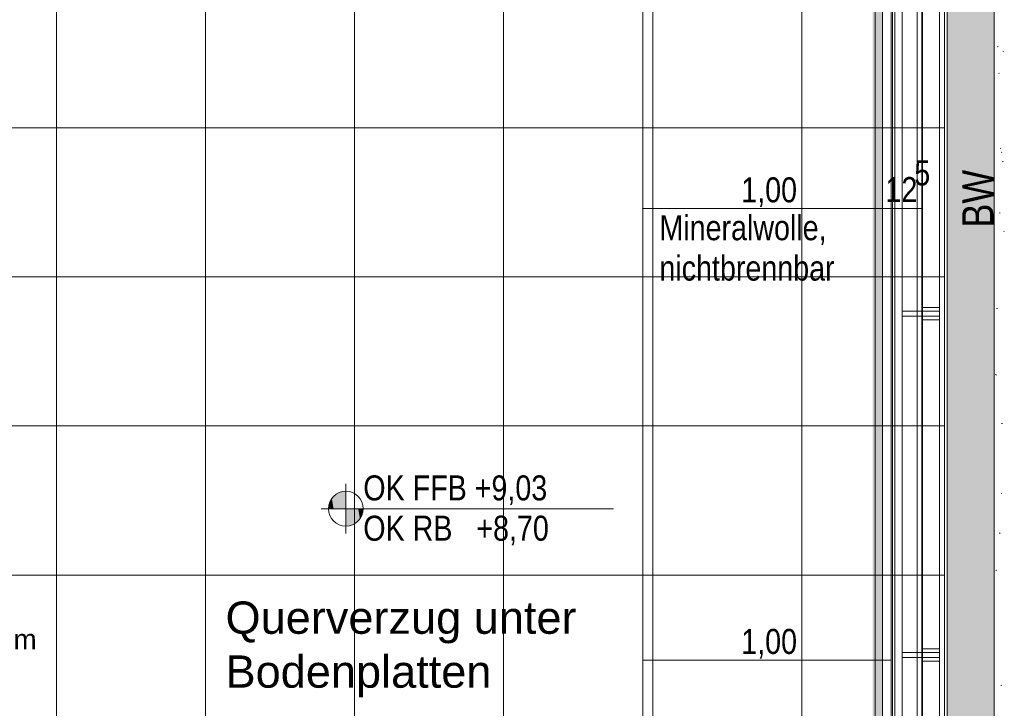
# Model space of a CAD drawing. Extents: x -420 to 300, y 62 to 1112.
# Tile 198 of 256: x -71 to 8, y 394 to 449. Entities that reach past the tile are written whole.
import ezdxf
from ezdxf.lldxf.tags import DXFTag

# ---------------------------------------------------------------- set-up
doc = ezdxf.new("R2010")
doc.units = 0
doc.layers.get('0').update_dxf_attribs({"lineweight": 13})
for name, color, linetype, lineweight, true_color in [('00_E_ST_Handlaufleuchte_Bem', 7, 'Continuous', 5, 0x7d7d00), ('00_E_ST_Handlaufleuchte–Handlauf-Position', 7, 'Continuous', 5, 0x0000b2), ('30 -34 Innenwände- 6 Elemente', 7, 'Continuous', 9, 0xff6633), ('30 -36 Dächer- 1 Konstruktion', 7, 'Continuous', 35, 0x6666cc), ('30 -36 Dächer- 3 Dachbeläge', 7, 'Continuous', 15, 0x9999ff), ('30 -36 Dächer- 4 Dachbekleidungen', 7, 'Continuous', 9, 0xccccff), ('60- 61 allgemeine Ausstattung- 4 Terrassen', 9, 'Continuous', 9, 0x808080), ('70 -72 Beschriftung- 1 Beschriftung allgemein', 7, 'Continuous', 9, 0xff6633), ('70 -76 Bemaßung- 2 Allgemein', 9, 'Continuous', 5, 0x808080)]:
    doc.layers.add(name, color=color, linetype=linetype, lineweight=lineweight, true_color=true_color)
for name, color, linetype, lineweight in [('00_E_ST_Handlaufleuchte_Kabel_Text', 7, 'Continuous', 13), ('70 -71 Achsen- 1 Gebäudeachsen', 7, 'STRICHPUNKT2-A06CPUWML0', 18), ('70 -72 Beschriftung- 5 Höhenkoten-A06CPUWJL0', 7, 'Continuous', 15)]:
    doc.layers.add(name, color=color, linetype=linetype, lineweight=lineweight)
doc.styles.get("Standard").update_dxf_attribs({"font": 'ARIALN.TTF'})
tags = doc.linetypes.add('STRICHPUNKT2-A06CPUWML0', pattern=[12.7, 6.35, -3.175, 0, -3.175]).pattern_tags.tags
tags[10:11] = [DXFTag(74, 4), DXFTag(75, 0), DXFTag(340, '0'), DXFTag(46, 0.0), DXFTag(50, 0.0), DXFTag(44, 0.0), DXFTag(45, 0.0)]
tags[8:9] = [DXFTag(74, 4), DXFTag(75, 0), DXFTag(340, '0'), DXFTag(46, 0.0), DXFTag(50, 0.0), DXFTag(44, 0.0), DXFTag(45, 0.0)]
tags[6:7] = [DXFTag(74, 4), DXFTag(75, 0), DXFTag(340, '0'), DXFTag(46, 0.0), DXFTag(50, 0.0), DXFTag(44, 0.0), DXFTag(45, 0.0)]
tags[4:5] = [DXFTag(74, 4), DXFTag(75, 0), DXFTag(340, '0'), DXFTag(46, 0.0), DXFTag(50, 0.0), DXFTag(44, 0.0), DXFTag(45, 0.0)]

# ---------------------------------------------------------------- blocks, each defined once
blk = doc.blocks.new('Referenz-A06CPUWNL0', base_point=(-395.238, 76.953))
at = {"layer": '30 -34 Innenwände- 6 Elemente', "color": 0, "linetype": 'Continuous', "ltscale": 0.13}
for p, q in [((-2.098, 762.513), (-2.098, 380.453)), ((-1.498, 379.853), (-1.498, 762.513)), ((-0.498, 762.513), (-0.498, 378.853)), ((1.702, 376.653), (1.702, 762.513))]:
    blk.add_line(p, q, dxfattribs=at)
at = {"layer": '30 -36 Dächer- 1 Konstruktion', "color": 0, "linetype": 'Continuous', "ltscale": 0.35}
blk.add_line((1.702, 770.453), (1.702, 380.453), dxfattribs=at)
at = {"layer": '30 -36 Dächer- 1 Konstruktion', "color": 0, "lineweight": 25}
for p, q in [((1.702, 770.453), (1.702, 380.453)), ((1.702, 380.453), (1.702, 770.453)), ((1.702, 770.453), (1.702, 380.453))]:
    blk.add_line(p, q, dxfattribs=at)
at = {"layer": '30 -36 Dächer- 1 Konstruktion', "color": 0, "lineweight": 5}
for p, q in [((1.702, 770.453), (1.702, 380.453)), ((1.702, 380.453), (1.702, 770.453)), ((1.702, 770.453), (1.702, 380.453))]:
    blk.add_line(p, q, dxfattribs=at)
at = {"layer": '30 -36 Dächer- 1 Konstruktion', "color": 0, "lineweight": -2}
for p, q in [((1.702, 770.453), (1.702, 380.453)), ((1.702, 380.453), (1.702, 770.453)), ((1.702, 770.453), (1.702, 380.453))]:
    blk.add_line(p, q, dxfattribs=at)
at = {"layer": '30 -36 Dächer- 1 Konstruktion', "color": 0}
blk.add_line((1.702, 770.453), (1.702, 380.453), dxfattribs=at)
at = {"layer": '30 -36 Dächer- 3 Dachbeläge', "color": 0, "linetype": 'Continuous', "ltscale": 0.15}
for p, q in [((3.702, 766.053), (3.702, 379.053)), ((7.502, 223.253), (7.502, 763.653)), ((-20.798, 379.053), (-20.798, 762.513)), ((-0.798, 762.513), (-0.798, 379.053))]:
    blk.add_line(p, q, dxfattribs=at)
at = {"layer": '30 -36 Dächer- 3 Dachbeläge', "color": 0, "lineweight": 9}
for p, q in [((7.502, 376.053), (7.502, 763.653)), ((7.751, 447.188), (7.827, 447.207)), ((8.186, 446.835), (8.259, 446.805)), ((7.905, 445.043), (7.879, 445.072)), ((8.038, 439.032), (7.973, 438.987)), ((8.109, 438.672), (8.083, 438.701)), ((8.15, 437.925), (8.226, 437.944)), ((7.899, 433.81), (7.972, 433.781)), ((8.313, 432.301), (8.286, 432.33)), ((7.693, 426.107), (7.77, 426.126)), ((7.611, 420.786), (7.684, 420.757)), ((8.092, 416.843), (8.169, 416.862)), ((7.506, 416.086), (7.502, 416.083)), ((8.085, 411.212), (8.121, 411.21)), ((7.976, 408.04), (7.919, 407.987)), ((7.636, 405.025), (7.712, 405.044)), ((8.035, 395.761), (8.111, 395.781))]:
    blk.add_line(p, q, dxfattribs=at)
at = {"layer": '30 -36 Dächer- 3 Dachbeläge', "color": 0, "lineweight": 0}
for points in [[(3.702, 379.053), (3.702, 766.053), (4.302, 376.053)], [(4.302, 376.053), (3.702, 766.053), (4.302, 766.053)], [(4.302, 376.053), (4.302, 766.053), (7.502, 223.253)], [(7.502, 223.253), (4.302, 766.053), (7.502, 763.653)]]:
    blk.add_solid(points, dxfattribs=at)
at = {"layer": '30 -36 Dächer- 4 Dachbekleidungen', "color": 0, "linetype": 'Continuous', "ltscale": 0.13}
for p, q in [((-0.698, 379.353), (-0.698, 766.053)), ((0.102, 766.053), (0.102, 379.353)), ((1.302, 766.053), (1.302, 378.153)), ((3.102, 376.353), (3.102, 766.053)), ((1.702, 425.903), (0.102, 425.903)), ((0.102, 425.903), (0.102, 425.503)), ((1.702, 425.903), (1.702, 426.203)), ((1.702, 426.203), (3.102, 426.203)), ((1.702, 425.903), (3.102, 425.903)), ((1.702, 425.503), (1.702, 425.903)), ((3.102, 426.203), (3.102, 425.903)), ((3.102, 425.903), (3.102, 425.503)), ((0.102, 425.503), (1.702, 425.503)), ((3.102, 425.503), (1.702, 425.503)), ((1.702, 425.503), (1.702, 425.203)), ((1.702, 425.203), (3.102, 425.203)), ((3.102, 425.203), (3.102, 425.503)), ((1.702, 398.403), (0.102, 398.403)), ((0.102, 398.403), (0.102, 398.003)), ((0.102, 398.003), (1.702, 398.003)), ((1.702, 398.403), (1.702, 398.703)), ((1.702, 398.703), (3.102, 398.703)), ((1.702, 398.403), (3.102, 398.403)), ((1.702, 398.003), (1.702, 398.403)), ((3.102, 398.003), (1.702, 398.003)), ((1.702, 398.003), (1.702, 397.703)), ((3.102, 398.703), (3.102, 398.403)), ((3.102, 398.403), (3.102, 398.003)), ((3.102, 397.703), (3.102, 398.003)), ((1.702, 397.703), (3.102, 397.703))]:
    blk.add_line(p, q, dxfattribs=at)
at = {"layer": '60- 61 allgemeine Ausstattung- 4 Terrassen', "color": 0}
for p, q in [((-67.998, 379.253), (-67.998, 766.053)), ((-55.998, 379.253), (-55.998, 766.053)), ((-43.998, 379.253), (-43.998, 766.053)), ((-31.998, 379.253), (-31.998, 766.053)), ((-19.998, 379.253), (-19.998, 766.053)), ((-7.998, 379.253), (-7.998, 766.053)), ((3.502, 766.053), (3.502, 379.253)), ((-307.498, 440.653), (3.502, 440.653)), ((-307.498, 428.653), (3.502, 428.653)), ((-307.498, 416.653), (3.502, 416.653)), ((-307.498, 404.653), (3.502, 404.653))]:
    blk.add_line(p, q, dxfattribs=at)
at = {"layer": '70 -71 Achsen- 1 Gebäudeachsen', "color": 0, "linetype": 'STRICHPUNKT2-A06CPUWML0', "ltscale": 0.18}
blk.add_line((1.702, 1084.393), (1.702, 84.953), dxfattribs=at)
at = {"layer": '70 -72 Beschriftung- 5 Höhenkoten-A06CPUWJL0', "color": 0, "linetype": 'Continuous', "ltscale": 0.15}
for p, q in [((-44.698, 407.994), (-44.698, 411.994)), ((-44.698, 409.994), (-44.698, 411.394)), ((-44.698, 411.394), (-44.698, 409.994)), ((-46.698, 409.994), (-23.144, 409.994)), ((-46.098, 409.994), (-44.698, 409.994)), ((-44.698, 409.994), (-46.098, 409.994)), ((-43.298, 409.994), (-44.698, 409.994)), ((-44.698, 409.994), (-44.698, 408.594)), ((-44.698, 409.994), (-43.298, 409.994)), ((-44.698, 408.594), (-44.698, 409.994))]:
    blk.add_line(p, q, dxfattribs=at)
for major_axis in [(0, 1.4), (1.4, 0), (-1.4, 0), (0, -1.4)]:
    blk.add_ellipse((-44.698, 409.994), major_axis=major_axis, ratio=1, start_param=0, end_param=1.570796, dxfattribs=at)
at = {"layer": '70 -72 Beschriftung- 5 Höhenkoten-A06CPUWJL0', "color": 0, "lineweight": 0}
for points in [[(-45.83, 409.994), (-45.945, 410.63), (-45.83, 410.817)], [(-45.688, 409.994), (-45.83, 410.817), (-45.688, 410.984)], [(-45.83, 409.994), (-45.83, 410.817), (-45.688, 409.994)], [(-45.521, 409.994), (-45.688, 410.984), (-45.521, 411.127)], [(-45.688, 409.994), (-45.688, 410.984), (-45.521, 409.994)], [(-45.333, 409.994), (-45.521, 411.127), (-45.333, 411.242)], [(-45.521, 409.994), (-45.521, 411.127), (-45.333, 409.994)], [(-45.13, 409.994), (-45.333, 411.242), (-45.13, 411.326)], [(-45.333, 409.994), (-45.333, 411.242), (-45.13, 409.994)], [(-44.917, 409.994), (-45.13, 411.326), (-44.917, 411.377)], [(-45.13, 409.994), (-45.13, 411.326), (-44.917, 409.994)], [(-44.698, 409.994), (-44.917, 411.377), (-44.698, 411.394)], [(-44.917, 409.994), (-44.917, 411.377), (-44.698, 409.994)], [(-46.08, 409.994), (-46.098, 409.994), (-46.08, 410.213)], [(-46.029, 409.994), (-46.08, 410.213), (-46.029, 410.427)], [(-46.08, 409.994), (-46.08, 410.213), (-46.029, 409.994)], [(-45.945, 409.994), (-46.029, 410.427), (-45.945, 410.63)], [(-46.029, 409.994), (-46.029, 410.427), (-45.945, 409.994)], [(-45.945, 409.994), (-45.945, 410.63), (-45.83, 409.994)], [(-44.698, 408.594), (-44.698, 409.994), (-44.479, 408.611)], [(-44.479, 408.611), (-44.698, 409.994), (-44.479, 409.994)], [(-44.479, 408.611), (-44.479, 409.994), (-44.265, 408.663)], [(-44.265, 408.663), (-44.479, 409.994), (-44.265, 409.994)], [(-44.265, 408.663), (-44.265, 409.994), (-44.062, 408.747)], [(-44.062, 408.747), (-44.265, 409.994), (-44.062, 409.994)], [(-44.062, 408.747), (-44.062, 409.994), (-43.875, 408.862)], [(-43.875, 408.862), (-44.062, 409.994), (-43.875, 409.994)], [(-43.875, 408.862), (-43.875, 409.994), (-43.708, 409.004)], [(-43.708, 409.004), (-43.875, 409.994), (-43.708, 409.994)], [(-43.708, 409.004), (-43.708, 409.994), (-43.565, 409.171)], [(-43.565, 409.171), (-43.708, 409.994), (-43.565, 409.994)], [(-43.565, 409.171), (-43.565, 409.994), (-43.45, 409.359)], [(-43.45, 409.359), (-43.565, 409.994), (-43.45, 409.994)], [(-43.45, 409.359), (-43.45, 409.994), (-43.366, 409.562)], [(-43.366, 409.562), (-43.45, 409.994), (-43.366, 409.994)], [(-43.366, 409.562), (-43.366, 409.994), (-43.315, 409.775)], [(-43.315, 409.775), (-43.366, 409.994), (-43.315, 409.994)], [(-43.315, 409.775), (-43.315, 409.994), (-43.298, 409.994)]]:
    blk.add_solid(points, dxfattribs=at)
at = {"layer": '70 -76 Bemaßung- 2 Allgemein', "color": 0, "linetype": 'Continuous', "ltscale": 0.13}
for p, q in [((-20.808, 434.149), (-20.787, 434.17)), ((-20.808, 434.16), (-20.777, 434.16)), ((-20.798, 434.12), (-20.798, 434.18)), ((-0.819, 434.16), (-20.777, 434.16)), ((-0.819, 434.16), (-0.84, 434.16)), ((-0.788, 434.16), (-0.819, 434.16)), ((-0.788, 434.16), (-0.819, 434.16)), ((-0.787, 434.17), (-0.808, 434.149)), ((-0.787, 434.17), (-0.808, 434.149)), ((-0.798, 434.12), (-0.798, 434.18)), ((-0.798, 434.12), (-0.798, 434.18)), ((1.702, 434.16), (-0.798, 434.16)), ((1.692, 434.149), (1.713, 434.17)), ((1.692, 434.16), (1.723, 434.16)), ((1.702, 434.12), (1.702, 434.18)), ((1.723, 434.16), (1.745, 434.16)), ((-20.808, 397.784), (-20.787, 397.805)), ((-20.808, 397.794), (-20.777, 397.794)), ((-20.798, 397.754), (-20.798, 397.814)), ((-0.819, 397.794), (-20.777, 397.794)), ((-0.788, 397.794), (-0.819, 397.794)), ((-0.787, 397.805), (-0.808, 397.784)), ((-0.798, 397.754), (-0.798, 397.814))]:
    blk.add_line(p, q, dxfattribs=at)
at = {"layer": '70 -72 Beschriftung- 1 Beschriftung allgemein', "color": 0, "linetype": 'Continuous', "ltscale": 0.13, "insert": (4.929, 432.636), "char_height": 2.51722, "attachment_point": 1, "rotation": 90}
blk.add_mtext('{\\fArial Narrow;BW}', dxfattribs=at)
at = {"layer": '70 -72 Beschriftung- 1 Beschriftung allgemein', "color": 0, "linetype": 'Continuous', "ltscale": 0.13, "char_height": 2.01377, "attachment_point": 1}
for s, insert in [('{\\fArial Narrow;Mineralwolle,}', (-19.455, 433.626)), ('{\\fArial Narrow;nichtbrennbar}', (-19.455, 430.375))]:
    blk.add_mtext(s, dxfattribs=dict(at, insert=insert))
at = {"layer": '70 -72 Beschriftung- 5 Höhenkoten-A06CPUWJL0', "color": 0, "linetype": 'Continuous', "ltscale": 0.15, "char_height": 2.01377, "attachment_point": 1}
for s, insert in [('{\\fArial Narrow;OK FFB +9,03}', (-43.298, 412.674)), ('{\\fArial Narrow;OK RB   +8,70}', (-43.298, 409.429))]:
    blk.add_mtext(s, dxfattribs=dict(at, insert=insert))
at = {"layer": '70 -76 Bemaßung- 2 Allgemein', "color": 0, "linetype": 'Continuous', "ltscale": 0.13, "char_height": 2.01377, "attachment_point": 1}
for s, insert in [('{\\fArial Narrow;5}', (1.066, 438.041)), ('{\\fArial Narrow;1,00}', (-12.866, 436.675)), ('{\\fArial Narrow;12}', (-1.255, 436.698)), ('{\\fArial Narrow;1,00}', (-12.866, 400.31))]:
    blk.add_mtext(s, dxfattribs=dict(at, insert=insert))
blk = doc.blocks.new('Polygon-A06CPUZXL0', base_point=(-2.298, 380.653))
at = {"color": 0, "linetype": 'ByBlock', "lineweight": -2, "ltscale": 0.13}
blk.add_solid([(-1.498, 380.653), (-2.298, 380.653), (-1.498, 762.513), (-2.298, 762.513)], dxfattribs=at)

msp = doc.modelspace()

# ---------------------------------------------------------------- block references
at = {"color": 8, "lineweight": 13, "ltscale": 0.13, "true_color": 0x808080}
msp.add_blockref('Referenz-A06CPUWNL0', (-395.238, 76.953), dxfattribs=at)
at = {"layer": '00_E_ST_Handlaufleuchte–Handlauf-Position', "ltscale": 0.13}
msp.add_blockref('Polygon-A06CPUZXL0', (-2.298, 380.653), dxfattribs=at)

# ---------------------------------------------------------------- texts
at = {"layer": '00_E_ST_Handlaufleuchte_Bem', "ltscale": 0.13, "char_height": 2.6, "attachment_point": 1}
for s, insert in [('{\\fArial;Querverzug unter}', (-54.387, 402.519)), ('{\\fArial;Bodenplatten}', (-54.387, 398.177))]:
    msp.add_mtext(s, dxfattribs=dict(at, insert=insert))
at = {"layer": '00_E_ST_Handlaufleuchte_Kabel_Text', "ltscale": 0.13, "insert": (-103.508, 400.277), "char_height": 1.6, "attachment_point": 1}
msp.add_mtext('{\\fArial;+0,33 m unter Terrasse = 12,25 m}', dxfattribs=at)

doc.saveas('drawing.dxf')
